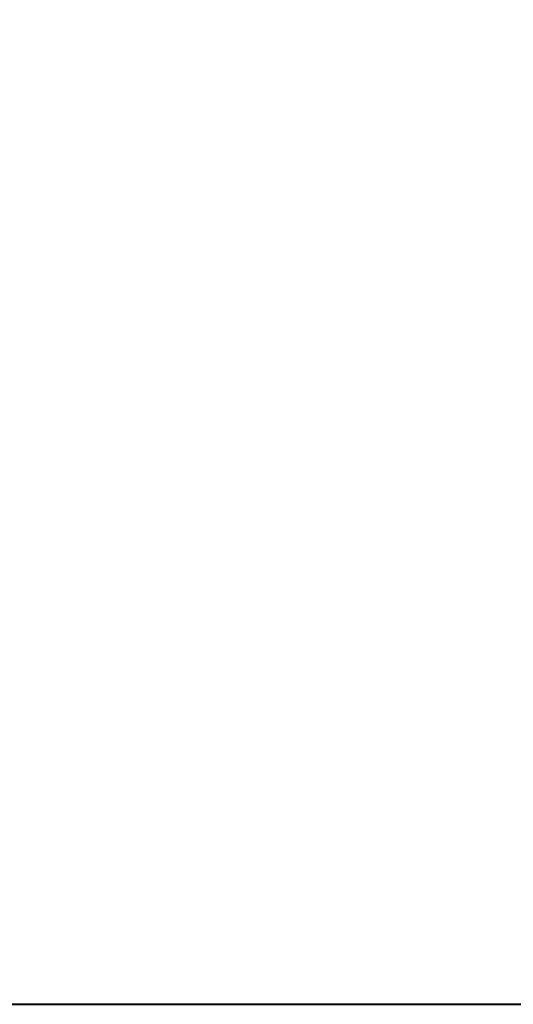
# Model space of a CAD drawing. Header units: millimetres. Extents: x -195178 to 1761886, y 140622 to 301105.
# Tile 129 of 131: x 1633801 to 1648501, y 242205 to 271501. Entities that reach past the tile are written whole.
import ezdxf

# ---------------------------------------------------------------- set-up
doc = ezdxf.new("R2010")
doc.units = ezdxf.units.MM
doc.layers.add('формат', color=250, linetype='Continuous')
doc.styles.add('Arial', font='arial.ttf', dxfattribs={"width": 0.9, "height": 699.9999999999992})

# ---------------------------------------------------------------- blocks, each defined once
blk = doc.blocks.new('*U57')
at = {"lineweight": 40}
blk.add_lwpolyline([(-821, 5.000000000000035), (-4.999999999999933, 5.000000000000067), (-5.000000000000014, 589.0000000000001), (-821.0000000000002, 589.0000000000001)], close=True, dxfattribs=at)
at = {"style": 'Arial', "width": 0.9, "flags": 8}
blk.add_attdef('FORMAT', (-36.87188609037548, 1.257088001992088), '', height=2.8, dxfattribs=at)

msp = doc.modelspace()

# ---------------------------------------------------------------- block references
at = {"layer": 'формат', "xscale": 100, "yscale": 100, "zscale": 100}
msp.add_blockref('*U57', (1676592.240143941, 241704.784122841), dxfattribs=at)

doc.saveas('drawing.dxf')
